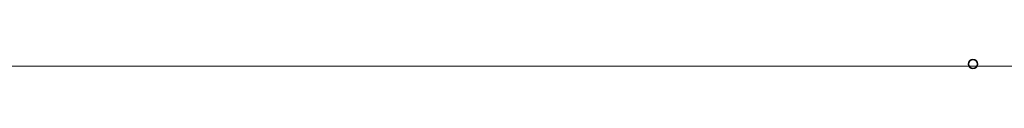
# Model space of a CAD drawing. Header units: metres. Extents: x -0.2 to 46.8, y -4.9 to 28.
# Tile 11 of 15: x 12.68 to 25.595, y 14.757 to 14.877. Entities that reach past the tile are written whole.
import ezdxf

# ---------------------------------------------------------------- set-up
doc = ezdxf.new("R2010")
doc.units = ezdxf.units.M
doc.layers.add('AV-STAVBA', color=7, linetype='Continuous', lineweight=18)

# ---------------------------------------------------------------- blocks, each defined once
blk = doc.blocks.new('GM_Dešťový svod_03 - GM_Dešťový svod_03-1503405-2NP')
at = {"layer": 'AV-STAVBA', "color": 254, "lineweight": 35, "true_color": 0xcccccc}
for radius, start, end in [(0.06, 90, 270), (0.058, 90, 270), (0.06, 270, 90), (0.058, 270, 90)]:
    blk.add_arc((25.184, 14.817), radius, start, end, dxfattribs=at)
blk = doc.blocks.new('Řísma 2NP_ vnitroblok - Řísma 2NP_ vnitroblok-1646675-2NP')
at = {"layer": 'AV-STAVBA', "color": 254, "true_color": 0xcccccc}
for p, q in [((8.694, 14.789), (25.132, 14.789)), ((25.134, 14.789), (25.233, 14.789)), ((25.235, 14.789), (39.765, 14.789))]:
    blk.add_line(p, q, dxfattribs=at)
blk = doc.blocks.new('D0089 - 1514 - OÚPSŘ_Benešova_rvt-1-2NP')
at = {"layer": 'AV-STAVBA', "color": 254, "lineweight": 18, "true_color": 0xcccccc}
for name in ['GM_Dešťový svod_03 - GM_Dešťový svod_03-1503405-2NP', 'Řísma 2NP_ vnitroblok - Řísma 2NP_ vnitroblok-1646675-2NP']:
    blk.add_blockref(name, (0, 0), dxfattribs=at)

msp = doc.modelspace()

# ---------------------------------------------------------------- block references
at = {"lineweight": 5}
msp.add_blockref('D0089 - 1514 - OÚPSŘ_Benešova_rvt-1-2NP', (0, 0), dxfattribs=at)

doc.saveas('drawing.dxf')
